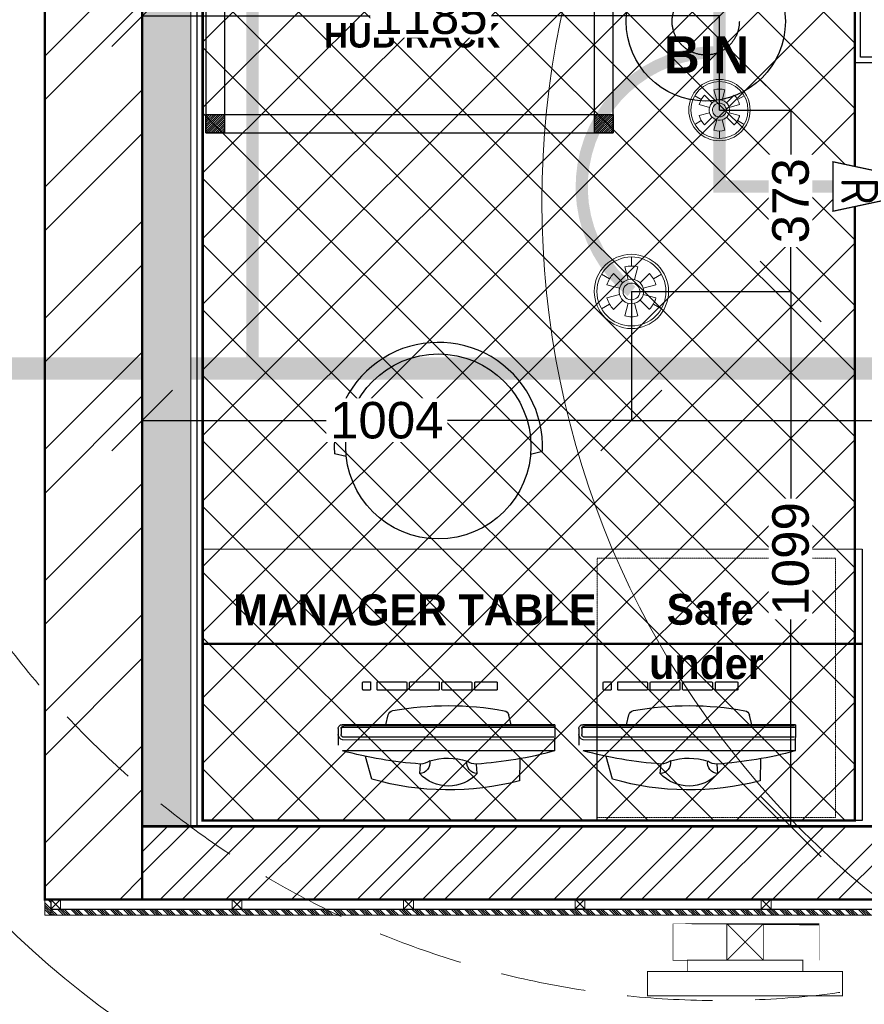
# Model space of a CAD drawing. Header units: millimetres. Extents: x -115221 to 194496, y -122556 to 375476.
# Tile 21 of 169: x 100137 to 101871, y -108062 to -106040. Entities that reach past the tile are written whole.
import ezdxf

# ---------------------------------------------------------------- set-up
doc = ezdxf.new("R2010")
doc.units = ezdxf.units.MM
doc.set_wipeout_variables(frame=1)
doc.header["$PDMODE"] = 3
doc.header["$PDSIZE"] = -100
for name, pattern in [('CONTINOUS', [0]), ('Dash2', [3, 1.5, -1.5]), ('DASHED', [0.75, 0.5, -0.25]), ('DASHED2', [0.375, 0.25, -0.125]), ('L1-1 08-30-2012$0$HIDDENX2', [0.75, 0.5, -0.25])]:
    doc.linetypes.add(name, pattern=pattern)
for name, color, linetype, lineweight in [('Ceiling', 6, 'Continuous', 13), ('FA-PENDANT SPRINKLER', 210, 'Continuous', 0), ('FA-PENDANT SPRINKLER COVERAGR AREA', 6, 'Continuous', 0), ('FA-UPRIGHT SPRINKLER', 1, 'Continuous', 0), ('FA-UPRIGHT SPRINKLER COVERAGE AREA', 1, 'Continuous', 0), ('PARTITION LAYOUT', 36, 'CONTINOUS', 18), ('PENDENT SPRINKLER', 6, 'Continuous', 0), ('SPRINKLER DIM', 5, 'Continuous', 0), ('SPRINKLER FLEXIBLE PIPE', 5, 'Continuous', 0), ('SPRINKLER PIPE', 1, 'Continuous', 0)]:
    doc.layers.add(name, color=color, linetype=linetype, lineweight=lineweight)
for name, color, linetype in [('FUR R0', 8, 'Continuous'), ('WWDS CEILING', 8, 'Continuous'), ('WWDS FURNITURE LAYOUT', 8, 'Continuous')]:
    doc.layers.add(name, color=color, linetype=linetype)
doc.styles.add('2MM', font='GOTHICB.TTF')
doc.styles.add('Civil Dim', font='isocp.shx', dxfattribs={"height": 6})
doc.styles.add('har', font='GOTHICB.TTF')
doc.styles.get("Standard").update_dxf_attribs({"font": 'arial.ttf'})
doc.dimstyles.new('PLU DIM', dxfattribs={"dimtxt": 75, "dimasz": 125, "dimexe": 0.1, "dimexo": 0.1, "dimgap": 0.09, "dimtad": 0, "dimtoh": 1, "dimdec": 0, "dimzin": 0, "dimdsep": 46, "dimtxsty": 'Standard', "dimblk": 'OBLIQUE', "dimcen": 0.09, "dimclrd": 150, "dimclre": 150, "dimclrt": 1, "dimadec": 0, "dimazin": 0, "dimtfac": 1, "dimtdec": 0, "dimtofl": 0, "dimtmove": 1, "dimatfit": 3, "dimldrblk": 'OBLIQUE', "dimfxl": 1, "dimtfill": 1, "dimfrac": 1, "dimtolj": 1, "dimtzin": 0, "dimarcsym": 0})
pattern_1 = [(315.00478241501, (-1707085.583079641, -2849989.468763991), (13.46925977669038, 13.47150849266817), []), (315.00478241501, (-1707085.582704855, -2849993.958893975), (13.46925977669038, 13.47150849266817), []), (315.00478241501, (-1707085.582330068, -2849998.44902396), (13.46925977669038, 13.47150849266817), []), (315.00478241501, (-1707085.581955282, -2850002.939163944), (13.46925977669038, 13.47150849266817), [])]

# ---------------------------------------------------------------- blocks, each defined once
blk = doc.blocks.new('CHAIR')
at = {"layer": 'FUR R0'}
for p, q in [((-7.219994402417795, 7.961883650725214), (-7.465651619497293, 8.984123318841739)), ((-7.219994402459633, -7.961883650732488), (-7.465651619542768, -8.984123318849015))]:
    blk.add_line(p, q, dxfattribs=at)
blk.add_circle((-8, 0), 8, dxfattribs=at)
blk.add_arc((-8, 0), 9, 86.59623081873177, 273.4037691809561, dxfattribs=at)
blk = doc.blocks.new('pc1')
for p, q in [((-15103.63520704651, 8174.24106099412), (-15108.17470299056, 8157.680881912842)), ((-15102.78592536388, 8174.008254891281), (-15107.32542130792, 8157.448075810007)), ((-15102.57226607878, 8173.912031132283), (-15107.09256067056, 8157.421898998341)), ((-15101.81072438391, 8173.775161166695), (-15106.36767483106, 8157.151307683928)), ((-15101.58746442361, 8173.713960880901), (-15106.14441486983, 8157.090107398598)), ((-15101.58746442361, 8173.713960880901), (-15103.6352070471, 8174.241060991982)), ((-15101.71976557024, 8173.669152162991), (-15106.2202468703, 8157.251299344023)), ((-15104.98520962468, 8171.70521863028), (-15106.72506536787, 8172.145604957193)), ((-15102.52132381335, 8170.307221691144), (-15101.80467531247, 8169.903635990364)), ((-15107.0657840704, 8168.694450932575), (-15106.33305415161, 8168.43759189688)), ((-15108.29739229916, 8164.201517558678), (-15107.53610541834, 8164.048834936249)), ((-15109.76479172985, 8160.598010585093), (-15108.11490631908, 8159.594600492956)), ((-15105.21055547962, 8160.496846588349), (-15104.38828248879, 8160.478581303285)), ((-15106.5260509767, 8156.872685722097), (-15107.83199660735, 8157.230673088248)), ((-15106.45709394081, 8157.094233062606), (-15106.92151463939, 8157.221126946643))]:
    blk.add_line(p, q)
for points in [[(-15099.92272896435, 8166.590889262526), (-15099.47331435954, 8168.230161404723, 0.4142135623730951), (-15099.5165819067, 8168.306113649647), (-15100.0530709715, 8168.453194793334, 0.4142135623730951), (-15100.12902321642, 8168.409927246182), (-15100.57843782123, 8166.770655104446, 0.4142135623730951), (-15100.53517027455, 8166.694702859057), (-15099.99868120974, 8166.547621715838, 0.4142135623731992)], [(-15100.62544998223, 8164.027663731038), (-15100.02078305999, 8166.233229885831, 0.4142135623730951), (-15100.06405060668, 8166.309182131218), (-15100.60053967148, 8166.456263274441, 0.4142135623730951), (-15100.67649191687, 8166.412995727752), (-15101.28115883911, 8164.207429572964, 0.4142135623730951), (-15101.23789129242, 8164.131477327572), (-15100.70140222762, 8163.984396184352, 0.4142135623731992)], [(-15101.3199998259, 8161.494243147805), (-15100.71533290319, 8163.699809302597, 0.4142135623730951), (-15100.75860044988, 8163.775761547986), (-15101.29508951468, 8163.922842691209, 0.414213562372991), (-15101.37104176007, 8163.879575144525), (-15101.97570868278, 8161.674008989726, 0.4142135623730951), (-15101.93244113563, 8161.598056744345), (-15101.39595207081, 8161.45097560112, 0.414213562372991)], [(-15102.0145496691, 8158.960822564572), (-15101.4098827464, 8161.166388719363, 0.4142135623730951), (-15101.45315029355, 8161.242340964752), (-15101.98963935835, 8161.389422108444, 0.4142135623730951), (-15102.06559160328, 8161.346154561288), (-15102.67025852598, 8159.140588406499, 0.4142135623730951), (-15102.6269909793, 8159.064636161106), (-15102.09050191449, 8158.917555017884, 0.4142135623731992)], [(-15102.3250543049, 8157.828234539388), (-15102.18614433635, 8158.334918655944, 0.4142135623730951), (-15102.22941188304, 8158.410870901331), (-15102.76590094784, 8158.557952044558, 0.4142135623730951), (-15102.84185319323, 8158.514684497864), (-15102.98076316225, 8158.008000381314, 0.4142135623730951), (-15102.93749561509, 8157.932048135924), (-15102.40100655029, 8157.784966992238, 0.4142135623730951)]]:
    blk.add_lwpolyline(points, format="xyb", close=True)
for centre, radius, start, end in [((-15075.46451654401, 8157.616602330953), 32.71024960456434, 149.4537359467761, 160.6818457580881), ((-15087.0629029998, 8160.795965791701), 22.70275177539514, 150.0050609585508, 180.4995932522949), ((-15102.03327498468, 8169.497710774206), 0.4658681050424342, 355.0388986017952, 60.61365404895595), ((-15126.58021392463, 8171.628497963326), 25.10511454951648, 334.3022441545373, 355.0388986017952), ((-15105.58679395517, 8165.873756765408), 3.184921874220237, 117.6696185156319, 211.6715242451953), ((-15106.23350864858, 8168.495290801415), 0.8557728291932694, 166.5424153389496, 265.9154820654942), ((-15105.17261972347, 8168.09497181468), 1.2099572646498, 163.5506819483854, 202.001137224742), ((-15111.40427332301, 8167.468451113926), 5.112745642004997, 327.399358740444, 1.941784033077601), ((-15107.4798966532, 8163.948440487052), 0.8557728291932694, 63.42566067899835, 162.7987274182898), ((-15106.36316740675, 8163.751828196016), 1.2099572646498, 127.3400055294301, 165.7904608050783), ((-15075.46451654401, 8157.616602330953), 32.71024960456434, 168.6592970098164, 179.8874068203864), ((-15104.37793663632, 8160.944334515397), 0.4658681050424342, 268.7274887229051, 334.3022441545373), ((-15106.85955410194, 8157.447160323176), 0.4658681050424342, 179.8874068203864, 254.6705713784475), ((-15106.85955410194, 8157.447160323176), 0.234371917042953, 186.1875349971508, 254.6705713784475), ((-15106.44394376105, 8157.172214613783), 0.3105787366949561, 254.6705713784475, 344.6705713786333), ((-15106.40179494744, 8157.266905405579), 0.1822175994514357, 249.7543152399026, 355.0868730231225), ((-15106.44394376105, 8157.172214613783), 0.079082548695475, 254.6705713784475, 344.6705713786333)]:
    blk.add_arc(centre, radius, start, end)
blk = doc.blocks.new('AGRGERGEGERGERG')
at = {"layer": 'FUR R0'}
h = blk.add_hatch(dxfattribs=at)
h.set_pattern_fill('ANSI31', color=256, scale=25.33333333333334, angle=-89.99999999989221)
h.set_pattern_definition([(315.0000000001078, (16607934.91756353, 28221293.72795425), (2.239171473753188, 2.239171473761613), [])])
h.paths.add_polyline_path([(1720369.242476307, 2827576.516373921), (1720369.242476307, 2827538.516373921), (1720331.242476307, 2827538.516373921), (1720331.242476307, 2827576.516373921)])
h.paths.add_polyline_path([(1720939.242476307, 2827576.516373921), (1720939.242476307, 2827538.516373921), (1720901.242476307, 2827538.516373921), (1720901.242476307, 2827576.516373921)])
h.paths.add_polyline_path([(1720939.242476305, 2828374.516373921), (1720939.242476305, 2828336.516373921), (1720901.242476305, 2828336.516373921), (1720901.242476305, 2828374.516373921)])
h.paths.add_polyline_path([(1720369.242476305, 2828374.516373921), (1720369.242476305, 2828336.516373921), (1720331.242476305, 2828336.516373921), (1720331.242476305, 2828374.516373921)])
h = blk.add_hatch(dxfattribs=at)
h.set_pattern_fill('ANSI31', color=256, scale=20)
h.set_pattern_definition([(45, (0, 0), (-44.90128060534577, 44.90128060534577), [])])
h.paths.add_polyline_path([(1720647.909142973, 2827639.849707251), (1720850.57580964, 2827639.849707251), (1720850.575809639, 2828197.183040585), (1720647.909142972, 2828197.183040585)])
for points in [[(1720331.242476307, 2827538.516373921), (1720939.242476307, 2827538.516373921), (1720939.242476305, 2828374.516373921), (1720331.242476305, 2828374.516373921)], [(1720369.242476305, 2828374.516373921), (1720369.242476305, 2828336.516373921), (1720331.242476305, 2828336.516373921), (1720331.242476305, 2828374.516373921)], [(1720939.242476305, 2828374.516373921), (1720939.242476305, 2828336.516373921), (1720901.242476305, 2828336.516373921), (1720901.242476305, 2828374.516373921)], [(1720369.242476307, 2827576.516373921), (1720901.242476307, 2827576.516373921), (1720901.242476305, 2828336.516373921), (1720369.242476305, 2828336.516373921)], [(1720369.242476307, 2827576.516373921), (1720369.242476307, 2827538.516373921), (1720331.242476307, 2827538.516373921), (1720331.242476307, 2827576.516373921)], [(1720939.242476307, 2827576.516373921), (1720939.242476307, 2827538.516373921), (1720901.242476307, 2827538.516373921), (1720901.242476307, 2827576.516373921)]]:
    blk.add_lwpolyline(points, close=True, dxfattribs=at)
at = {"layer": 'FUR R0', "const_width": 5.066666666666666}
blk.add_lwpolyline([(1720647.909142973, 2827639.849707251), (1720850.57580964, 2827639.849707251), (1720850.575809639, 2828197.183040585), (1720647.909142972, 2828197.183040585)], close=True, dxfattribs=at)
at = {"layer": 'FUR R0', "style": '2MM'}
for s, p in [('6KVA', (1720648.995036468, 2827787.18348516)), ('UPS', (1720777.57332788, 2827834.638277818))]:
    blk.add_text(s, height=75.99999999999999, rotation=90.00000000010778, dxfattribs=at).set_placement(p)
at = {"layer": 'FUR R0', "insert": (1720557.277016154, 2827635.076309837, 0.00082557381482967), "char_height": 50.66666666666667, "width": 632.1508291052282, "attachment_point": 3, "rotation": 270.0000000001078, "style": 'har'}
blk.add_mtext('\\pxqc;HUB RACK', dxfattribs=at)
blk = doc.blocks.new('WOODEN BLOCK')
at = {"layer": 'PARTITION LAYOUT', "color": 8, "linetype": 'Continuous', "lineweight": 0, "ltscale": 8}
for p, q in [((1004420.846672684, -614217.1088275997), (1004419.246672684, -614218.7088275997)), ((1004419.246672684, -614217.1088275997), (1004420.846672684, -614218.7088275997))]:
    blk.add_line(p, q, dxfattribs=at)
blk.add_lwpolyline([(1004419.246672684, -614217.1088275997), (1004420.846672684, -614217.1088275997), (1004420.846672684, -614218.7088275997), (1004419.246672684, -614218.7088275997)], close=True, dxfattribs=at)
blk = doc.blocks.new('FUR R0')
at = {"layer": 'WWDS FURNITURE LAYOUT'}
h = blk.add_hatch(color=8, dxfattribs=at)
h.dxf.hatch_style = 1
h.paths.add_polyline_path([(-8699.481601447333, -40.14047192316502), (-8699.981601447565, -40.14047192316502), (-8699.981601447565, -5900.522254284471), (-8799.981601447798, -5900.522254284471), (-8799.981601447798, 59.85952807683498), (-8700.481601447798, 59.85952807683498)])
h = blk.add_hatch(dxfattribs=at)
h.set_pattern_fill('ANSI32', color=8, scale=20, angle=180)
h.set_pattern_definition([(225, (1670971.060043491, 2824817.446781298), (134.7038418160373, -134.7038418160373), []), (225, (1670881.257443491, 2824817.446781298), (134.7038418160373, -134.7038418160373), [])])
h.paths.add_polyline_path([(-8799.981601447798, -3120.331363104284), (-8999.981601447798, -3120.331363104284), (-8999.981601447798, -6050.522254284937), (-8799.981601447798, -6050.522254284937)])
h = blk.add_hatch(dxfattribs=at)
h.set_pattern_fill('ANSI32', color=8, scale=10, angle=180)
h.set_pattern_definition([(225, (1979671.920858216, 2798471.852543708), (67.35192090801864, -67.35192090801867), []), (225, (1979627.019558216, 2798471.852543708), (67.35192090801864, -67.35192090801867), [])])
h.paths.add_polyline_path([(-6775.008279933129, -5900.522254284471), (-8799.981601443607, -5900.522254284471), (-8799.981601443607, -6050.522254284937), (-6775.008279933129, -6050.522254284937)])
at = {"layer": 'WWDS FURNITURE LAYOUT', "linetype": 'Continuous', "lineweight": 0, "ltscale": 8, "transparency": 33554687}
h = blk.add_hatch(dxfattribs=at)
h.set_pattern_fill('ANSI34', color=8, angle=630.00478241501)
h.set_pattern_definition(pattern_1)
h.paths.add_polyline_path([(-8999.947527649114, -6050.522254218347), (-8999.947495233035, -6082.965091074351), (-8987.505447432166, -6082.965091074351), (-8987.505479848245, -6050.522254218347)])
h = blk.add_hatch(dxfattribs=at)
h.set_pattern_fill('ANSI34', color=8, angle=630.00478241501)
h.set_pattern_definition(pattern_1)
h.paths.add_polyline_path([(-8987.505447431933, -6082.96521390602), (-8987.504319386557, -6070.488776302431), (-6775.007148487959, -6070.508898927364), (-6775.006105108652, -6083.00889886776)])
at = {"layer": 'WWDS FURNITURE LAYOUT', "color": 8}
blk.add_lwpolyline([(-7335.356601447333, 604.859528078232), (-7187.981601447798, 604.8595280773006), (-7187.981601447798, 97.64092000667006), (-6841.927000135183, 97.64092000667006), (-6841.927000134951, -907.433548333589), (-5212.583087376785, -907.4335483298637), (-5212.582449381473, -234.3501083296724), (-5074.801217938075, -234.349172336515), (-5074.801217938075, -907.4218697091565), (-4040.612984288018, -907.4218697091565), (-4040.61204834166, -1045.196161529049), (-6979.70883521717, -1045.177901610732), (-6979.708835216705, -52.14047192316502), (-8687.981601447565, -52.14047192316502), (-8687.9816014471, -3702.687521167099), (-7764.583079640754, -3702.687521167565), (-7764.583079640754, -3840.468763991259), (-8687.981601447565, -3840.468763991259), (-8687.981601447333, -5900.52225428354), (-6775.000131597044, -5900.522254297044)], dxfattribs=at)
for points, const_width in [([(-8699.481601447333, -40.14047192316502), (-8699.981601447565, -40.14047192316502), (-8699.981601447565, -5900.522254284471), (-8799.981601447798, -5900.522254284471), (-8799.981601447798, 59.85952807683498), (-8700.481601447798, 59.85952807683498)], 2), ([(-8799.981601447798, -3120.331363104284), (-8999.981601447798, -3120.331363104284), (-8999.981601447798, -6050.522254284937), (-8799.981601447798, -6050.522254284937)], 5), ([(-6775.008279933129, -5900.522254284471), (-8799.981601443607, -5900.522254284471), (-8799.981601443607, -6050.522254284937), (-6775.008279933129, -6050.522254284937)], 5), ([(-7710.500065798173, -6100.522254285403), (-7710.500065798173, -6175.522254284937), (-7410.500065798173, -6175.522254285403), (-7410.500065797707, -6100.522254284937)], 1), ([(-7600.000065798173, -6100.522254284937), (-7525.000065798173, -6100.522254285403), (-7525.000065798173, -6175.522254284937), (-7600.000065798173, -6175.522254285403)], 2), ([(-7444.000065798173, -6175.522254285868), (-7444.000065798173, -6198.522254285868), (-7681.000065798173, -6198.522254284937), (-7681.000065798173, -6175.522254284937)], 2), ([(-7762.500065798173, -6198.522254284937), (-7762.500065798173, -6248.522254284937), (-7362.500065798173, -6248.522254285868), (-7362.500065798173, -6198.522254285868)], 2)]:
    blk.add_lwpolyline(points, close=True, dxfattribs=dict(at, const_width=const_width))
for points in [[(-7802.583079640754, -3911.914762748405), (-7175.583079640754, -3911.914762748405), (-7175.583079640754, -4332.696005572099), (-7337.364322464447, -4332.696005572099), (-7337.364322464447, -4073.696005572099), (-7802.583079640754, -4073.696005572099)], [(-7790.583079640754, -3923.914762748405), (-7187.583079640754, -3923.914762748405), (-7187.583079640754, -4320.696005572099), (-7325.364322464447, -4320.696005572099), (-7325.364322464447, -4061.696005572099), (-7790.583079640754, -4061.696005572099)], [(-7865.993051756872, -5526.733840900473), (-8675.981601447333, -5525.727044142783), (-8675.981601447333, -5888.522254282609), (-7865.993051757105, -5888.522254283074)]]:
    blk.add_lwpolyline(points, close=True, dxfattribs=at)
at = {"layer": 'WWDS FURNITURE LAYOUT', "color": 8, "ltscale": 50}
blk.add_lwpolyline([(-8675.981601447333, -5330.45633863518), (-7322.000131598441, -5331.188920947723), (-7322.000131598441, -5888.52225428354), (-8675.981601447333, -5888.522254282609)], close=True, dxfattribs=at)
at = {"layer": 'WWDS FURNITURE LAYOUT', "color": 8, "linetype": 'DASHED2', "lineweight": 0}
blk.add_lwpolyline([(-7377.010522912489, -5350.025874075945), (-7865.803763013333, -5349.726400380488), (-7865.993051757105, -5882.089099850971), (-7377.006412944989, -5882.359659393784)], close=True, dxfattribs=at)
at = {"layer": 'WWDS FURNITURE LAYOUT', "color": 8, "linetype": 'L1-1 08-30-2012$0$HIDDENX2', "lineweight": 30, "ltscale": 5, "const_width": 5.079999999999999}
blk.add_lwpolyline([(-8675.981601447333, -5525.522253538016), (-7322.000131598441, -5525.522253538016)], dxfattribs=at)
at = {"layer": 'WWDS FURNITURE LAYOUT', "color": 8, "linetype": 'Continuous', "lineweight": 0, "ltscale": 8, "transparency": 33554687}
for points in [[(-8999.947527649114, -6050.522254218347), (-8999.947495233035, -6082.965091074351), (-8987.505447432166, -6082.965091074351), (-8987.505479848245, -6050.522254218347)], [(-8987.505447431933, -6082.96521390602), (-8987.504319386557, -6070.488776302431), (-6775.007148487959, -6070.508898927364), (-6775.006105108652, -6083.00889886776)]]:
    blk.add_lwpolyline(points, close=True, dxfattribs=at)
at = {"layer": 'WWDS FURNITURE LAYOUT', "color": 8, "ltscale": 3, "transparency": 33554687}
blk.add_lwpolyline([(-6775.008279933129, -6050.512931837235), (-8987.506620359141, -6050.522241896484), (-8987.504319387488, -6070.488776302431), (-6775.006323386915, -6070.542519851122)], close=True, dxfattribs=at)
at = {"layer": 'WWDS FURNITURE LAYOUT', "color": 8, "const_width": 2}
for points in [[(-7525.000065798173, -6175.522254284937), (-7600.000065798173, -6100.522254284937)], [(-7525.000065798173, -6100.522254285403), (-7600.000065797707, -6175.522254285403)]]:
    blk.add_lwpolyline(points, dxfattribs=at)
at = {"layer": 'WWDS FURNITURE LAYOUT', "color": 8, "ltscale": 200}
blk.add_circle((-7643.219815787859, -4247.426633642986), 163.4561699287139, dxfattribs=at)
at = {"layer": 'WWDS FURNITURE LAYOUT', "color": 8, "linetype": 'Dash2', "ltscale": 200}
blk.add_circle((-7643.219815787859, -4247.426633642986), 68.94945300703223, dxfattribs=at)
at = {"layer": 'WWDS FURNITURE LAYOUT', "color": 8, "rotation": 90}
blk.add_blockref('AGRGERGEGERGERG', (2819705.171534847, -1724807.711240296, -0.00082557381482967), dxfattribs=at)
at = {"layer": 'WWDS FURNITURE LAYOUT', "color": 8, "linetype": 'DASHED2', "xscale": 23.75000000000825, "yscale": 23.75000000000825, "zscale": 23.75000000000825, "rotation": 270.7292639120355}
blk.add_blockref('CHAIR', (-8189.732817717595, -5310.188920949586), dxfattribs=at)
at = {"layer": 'WWDS FURNITURE LAYOUT', "color": 8, "xscale": -25.33333333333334, "yscale": 25.33333333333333, "zscale": 25.33333333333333, "rotation": 254.6180777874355}
for p in [(-106124.7400004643, 418102.3289329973), (-105630.7400004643, 418102.3289329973)]:
    blk.add_blockref('pc1', p, dxfattribs=at)
at = {"layer": 'WWDS FURNITURE LAYOUT', "color": 8, "linetype": 'Continuous', "lineweight": 0, "transparency": 33554687, "xscale": -12.50000004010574, "yscale": 12.50000004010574, "zscale": 12.50000004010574, "rotation": 270.00478241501}
for p in [(7669794.325887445, -12560670.21682139), (7670166.365223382, -12560670.22585855, 8.524511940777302e-07), (7670518.491770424, -12560669.98907113), (7670870.618306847, -12560669.62506964, -8.524511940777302e-07), (7671252.657681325, -12560670.09509605)]:
    blk.add_blockref('WOODEN BLOCK', p, dxfattribs=at)
at = {"layer": 'WWDS FURNITURE LAYOUT', "color": 8, "style": 'har'}
for s, height, rotation, p in [('BIN', 76, 0.03323403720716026, (-7729.171656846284, -4353.856835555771, -3.14376252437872e-08)), ('Safe', 63.33308, 359.9489749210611, (-7723.641811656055, -5486.438060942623)), ('MANAGER TABLE', 63.49999999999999, 359.9978394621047, (-8613.038140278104, -5487.6328008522)), ('under', 63.33308, 359.9489749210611, (-7759.390054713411, -5597.776723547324))]:
    blk.add_text(s, height=height, rotation=rotation, dxfattribs=at).set_placement(p)
blk = doc.blocks.new('A$C2c19c177')
at = {"layer": 'Ceiling', "transparency": 33554687}
h = blk.add_hatch(dxfattribs=at)
h.set_pattern_fill('ANSI37', color=8, scale=30)
h.set_pattern_definition([(45, (-1707285.601478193, -2853039.393185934), (-67.35192090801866, 67.35192090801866), []), (135, (-1707285.601478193, -2853039.393185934), (-67.35192090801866, -67.35192090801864), [])])
h.paths.add_polyline_path([(-8876, -6902.393185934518), (-8002.601478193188, -6902.393185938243), (-8002.601478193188, -7123.620427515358), (-7537.382721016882, -7123.620427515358), (-7537.382721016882, -8938.446676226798), (-8875.999999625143, -8938.446676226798)])
at = {"layer": 'Ceiling', "color": 8, "transparency": 33554687, "const_width": 5}
blk.add_lwpolyline([(-8876, -6902.393185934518), (-8002.601478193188, -6902.393185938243), (-8002.601478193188, -7123.620427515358), (-7537.382721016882, -7123.620427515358), (-7537.382721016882, -8938.446676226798), (-8875.999999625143, -8938.446676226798)], close=True, dxfattribs=at)
blk = doc.blocks.new('UPRIGHT SPRINKLER')
at = {"color": 1}
for p, q in [((-0.2125554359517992, 0.7932676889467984), (-0.4383394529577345, 1.635905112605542)), ((0, 1.69361359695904), (9.313225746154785e-10, 2.308468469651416)), ((0.4383394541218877, 1.635905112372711), (0.2125554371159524, 0.7932676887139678)), ((-1.466712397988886, 0.8468067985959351), (-1.999192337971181, 1.154234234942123)), ((-0.5807122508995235, 0.5807122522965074), (-1.197565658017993, 1.197565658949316)), ((1.197565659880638, 1.197565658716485), (0.5807122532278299, 0.5807122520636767)), ((1.466712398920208, 0.8468067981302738), (1.999192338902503, 1.154234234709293)), ((-0.7932676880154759, 0.2125554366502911), (-1.63590511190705, 0.438339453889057)), ((1.635905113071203, 0.4383394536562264), (0.793267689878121, 0.2125554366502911)), ((-0.7932676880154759, -0.2125554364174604), (-1.63590511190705, -0.4383394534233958)), ((-0.5807122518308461, -0.5807122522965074), (-1.197565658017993, -1.197565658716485)), ((-0.2125554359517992, -0.7932676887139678), (-0.4383394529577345, -1.635905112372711)), ((0.4383394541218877, -1.635905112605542), (0.2125554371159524, -0.7932676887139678)), ((1.635905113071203, -0.438339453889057), (0.7932676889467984, -0.2125554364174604)), ((-1.466712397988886, -0.8468067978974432), (-1.999192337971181, -1.154234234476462)), ((1.466712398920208, -0.8468067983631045), (1.999192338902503, -1.154234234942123)), ((0, -1.693613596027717), (9.313225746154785e-10, -2.308468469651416))]:
    blk.add_line(p, q, dxfattribs=at)
for radius in [2.480314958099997, 2.304539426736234]:
    blk.add_circle((0, 0), radius, dxfattribs=at)
at = {"color": 1, "extrusion": (0, 0, -1)}
for major_axis, ratio, start_param, end_param in [((-1.466712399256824, 0.8468067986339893), 0.9999999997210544, 0.7853981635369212, 1.308996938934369), ((-0.7112243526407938, 0.4106255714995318), 0.9999999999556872, 1.570796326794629, 7.853981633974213), ((-0.4851149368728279, 0.2800812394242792), 0.9999999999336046, 1.570796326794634, 7.853981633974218)]:
    blk.add_ellipse((0, 0), major_axis=major_axis, ratio=ratio, start_param=start_param, end_param=end_param, dxfattribs=at)
at = {"color": 1, "extrusion": (0, 0, -0.9999999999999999)}
for major_axis, ratio, start_param, end_param in [((-1.466712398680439, 0.8468067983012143), 0.9999999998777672, 6.021385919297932, 6.544984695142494), ((-1.466712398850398, 0.8468067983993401), 0.9999999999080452, 1.83259571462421, 2.356194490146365), ((0.8468067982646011, 1.466712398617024), 0.9999999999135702, 3.403392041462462, 3.926990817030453), ((0.8468067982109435, 1.466712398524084), 0.9999999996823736, 2.356194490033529, 2.879793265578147)]:
    blk.add_ellipse((0, 0), major_axis=major_axis, ratio=ratio, start_param=start_param, end_param=end_param, dxfattribs=at)
at = {"color": 1}
blk.add_rational_spline([(1.635905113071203, -0.4383394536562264), (1.518452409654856, -0.8766789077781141), (1.197565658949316, -1.197565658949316), (0.8891389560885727, -0.8891389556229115), (0.5807122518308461, -0.5807122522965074)], [1, 0.9659258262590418, 1, 1, 1], degree=2, knots=[0, 0, 0, 0.5235987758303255, 0.5235987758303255, 1.523598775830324, 1.523598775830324, 1.523598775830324], dxfattribs=at)
blk = doc.blocks.new('US')
at = {"layer": 'FA-UPRIGHT SPRINKLER COVERAGE AREA', "color": 1, "linetype": 'DASHED2', "ltscale": 700}
blk.add_circle((0, 0), 1828.8, dxfattribs=at)
at = {"layer": 'FA-UPRIGHT SPRINKLER', "color": 4, "xscale": 25.4, "yscale": 25.4, "zscale": 25.4}
blk.add_blockref('UPRIGHT SPRINKLER', (0, 0), dxfattribs=at)
blk = doc.blocks.new('A$C3F5C5B28')
at = {"layer": 'FA-PENDANT SPRINKLER'}
for p, q in [((2.291927e-10, 2.731287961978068), (3.883542e-10, 3.72286344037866)), ((-0.3427878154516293, 1.279301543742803), (-0.7069093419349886, 2.638221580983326)), ((0.7069093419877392, 2.638221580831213), (0.3427878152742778, 1.27930154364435)), ((-2.365364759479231, 1.365643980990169), (-3.224094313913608, 1.861431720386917)), ((-0.936513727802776, 0.9365137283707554), (-1.931312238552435, 1.931312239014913)), ((1.93131223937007, 1.931312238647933), (0.9365137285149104, 0.9365137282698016)), ((2.365364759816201, 1.365643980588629), (3.224094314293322, 1.86143171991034)), ((-1.279301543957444, 0.3427878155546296), (-2.638221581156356, 0.7069093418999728)), ((2.638221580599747, 0.7069093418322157), (1.279301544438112, 0.3427878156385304)), ((-1.279301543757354, -0.3427878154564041), (-2.638221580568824, -0.706909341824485)), ((-0.9365137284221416, -0.9365137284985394), (-1.931312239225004, -1.931312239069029)), ((2.638221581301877, -0.7069093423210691), (1.279301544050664, -0.3427878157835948)), ((-2.365364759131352, -1.365643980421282), (-3.224094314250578, -1.86143171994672)), ((-0.3427878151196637, -1.27930154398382), (-0.7069093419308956, -2.63822158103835)), ((0.7069093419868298, -2.638221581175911), (0.3427878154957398, -1.27930154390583)), ((2.365364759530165, -1.365643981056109), (3.224094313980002, -1.861431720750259)), ((2.264642e-10, -2.731287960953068), (3.919922e-10, -3.72286344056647))]:
    blk.add_line(p, q, dxfattribs=at)
at = {"layer": 'FA-PENDANT SPRINKLER', "ltscale": 50}
for radius in [4, 3.716527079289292]:
    blk.add_circle((0, 0), radius, dxfattribs=at)
at = {"layer": 'FA-PENDANT SPRINKLER', "extrusion": (0, 0, -1)}
for major_axis, ratio, start_param, end_param in [((-2.365364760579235, 1.365643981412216), 0.9999999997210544, 0.7853981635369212, 1.308996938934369), ((-2.3653647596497, 1.365643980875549), 0.9999999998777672, 6.021385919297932, 6.544984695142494), ((-2.365364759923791, 1.365643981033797), 0.9999999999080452, 1.83259571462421, 2.356194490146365), ((-0.7823440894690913, 0.4516865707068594), 0.9999999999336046, 1.570796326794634, 7.853981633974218), ((1.365643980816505, 2.365364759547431), 0.9999999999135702, 3.403392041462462, 3.926990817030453), ((1.36564398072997, 2.365364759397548), 0.9999999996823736, 2.356194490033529, 2.879793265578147)]:
    blk.add_ellipse((0, 0), major_axis=major_axis, ratio=ratio, start_param=start_param, end_param=end_param, dxfattribs=at)
at = {"layer": 'FA-PENDANT SPRINKLER', "extrusion": (0, 0, -0.9999999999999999)}
blk.add_ellipse((0, 0), major_axis=(-1.146990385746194, 0.6622152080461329), ratio=0.9999999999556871, start_param=1.570796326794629, end_param=7.853981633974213, dxfattribs=at)
at = {"layer": 'FA-PENDANT SPRINKLER'}
blk.add_rational_spline([(2.638221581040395, -0.7069093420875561), (2.448805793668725, -1.413818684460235), (1.931312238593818, -1.931312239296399), (1.433912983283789, -1.433912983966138), (0.9365137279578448, -0.9365137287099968)], [1, 0.9659258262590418, 1, 1, 1], degree=2, knots=[0, 0, 0, 0.5235987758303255, 0.5235987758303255, 1.523598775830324, 1.523598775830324, 1.523598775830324], dxfattribs=at)
blk = doc.blocks.new('pen')
at = {"layer": 'FA-PENDANT SPRINKLER', "xscale": 0.75, "yscale": 0.75, "zscale": 0.75}
blk.add_blockref('A$C3F5C5B28', (45602.32606005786, -38877.24894775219), dxfattribs=at)
blk = doc.blocks.new('PENDENT SPRINKLER BELOW')
at = {"layer": 'FA-PENDANT SPRINKLER COVERAGR AREA', "color": 6, "ltscale": 22}
blk.add_circle((0, 3.638e-12), 72, dxfattribs=at)
at = {"layer": 'FA-PENDANT SPRINKLER'}
blk.add_blockref('pen', (-45602.32606005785, 38877.24894775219), dxfattribs=at)
blk = doc.blocks.new('A$C5D0E0437')
at = {"color": 5}
blk.add_wipeout([(0, -1.0000000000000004), (0, 1), (-4.685278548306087, 2.000000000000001), (-4.685278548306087, -2)], dxfattribs=at)
at = {"layer": 'SPRINKLER PIPE', "const_width": 0.1}
blk.add_lwpolyline([(-4.685278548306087, -2), (-4.685278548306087, 2), (0, 1), (0, -1)], close=True, dxfattribs=at)
at = {"layer": 'SPRINKLER PIPE', "linetype": 'ByBlock', "insert": (-1.018748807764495, 0.746921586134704), "char_height": 3, "width": 2.334554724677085, "attachment_point": 1, "rotation": 270, "style": 'Civil Dim'}
blk.add_mtext('R', dxfattribs=at)
blk = doc.blocks.new('_Oblique')
at = {"color": 0, "linetype": 'ByBlock', "lineweight": -2}
blk.add_line((-0.5, -0.5), (0.5, 0.5), dxfattribs=at)
blk = doc.blocks.new('*D508')
at = {"layer": 'Defpoints', "color": 0, "transparency": 16777216}
for p in [(100388.4579976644, -106598.109856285), (101392.6565923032, -106598.109856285), (100388.4579976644, -106863.1031615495)]:
    blk.add_point(p, dxfattribs=at)
at = {"layer": 'SPRINKLER DIM', "color": 150, "lineweight": -2, "transparency": 16777216}
for p, q in [((100388.4579976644, -106598.209856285), (100388.4579976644, -106863.2031615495)), ((101392.6565923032, -106598.209856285), (101392.6565923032, -106863.2031615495)), ((100388.4579976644, -106863.1031615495), (100782.1623836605, -106863.1031615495)), ((101392.6565923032, -106863.1031615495), (100998.9522063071, -106863.1031615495))]:
    blk.add_line(p, q, dxfattribs=at)
at = {"layer": 'SPRINKLER DIM', "color": 150, "lineweight": -2, "transparency": 16777216, "xscale": 125, "yscale": 125, "zscale": 125, "rotation": 180}
blk.add_blockref('_Oblique', (100388.4579976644, -106863.1031615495), dxfattribs=at)
at = {"layer": 'SPRINKLER DIM', "color": 150, "lineweight": -2, "transparency": 16777216, "xscale": 125, "yscale": 125, "zscale": 125}
blk.add_blockref('_Oblique', (101392.6565923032, -106863.1031615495), dxfattribs=at)
at = {"layer": 'SPRINKLER DIM', "color": 1, "transparency": 16777216, "insert": (100890.5572949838, -106863.1031615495), "char_height": 75, "attachment_point": 5, "bg_fill": 3, "box_fill_scale": 1.1, "bg_fill_color": 256, "bg_fill_true_color": 13158600, "bg_fill_transparency": 0}
blk.add_mtext('\\A1;1004', dxfattribs=at)
blk = doc.blocks.new('*D509')
at = {"layer": 'Defpoints', "color": 0, "transparency": 16777216}
for p in [(101392.6565923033, -106598.1098562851), (101392.6565922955, -107696.7217477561), (101719.7007004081, -107696.7217477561)]:
    blk.add_point(p, dxfattribs=at)
at = {"layer": 'SPRINKLER DIM', "color": 150, "lineweight": -2, "transparency": 16777216}
for p, q in [((101392.7565923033, -106598.1098562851), (101719.8007004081, -106598.1098562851)), ((101719.7007004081, -106598.1098562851), (101719.7007004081, -107038.7906724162)), ((101719.7007004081, -107696.7217477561), (101719.7007004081, -107256.040931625)), ((101392.7565922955, -107696.7217477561), (101719.8007004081, -107696.7217477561))]:
    blk.add_line(p, q, dxfattribs=at)
at = {"layer": 'SPRINKLER DIM', "color": 150, "lineweight": -2, "transparency": 16777216, "xscale": 125, "yscale": 125, "zscale": 125}
for p, rotation in [((101719.7007004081, -106598.1098562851), 90), ((101719.7007004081, -107696.7217477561), 270)]:
    blk.add_blockref('_Oblique', p, dxfattribs=dict(at, rotation=rotation))
at = {"layer": 'SPRINKLER DIM', "color": 1, "transparency": 16777216, "insert": (101719.7007004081, -107147.4158020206), "char_height": 75, "attachment_point": 5, "rotation": 90, "bg_fill": 3, "box_fill_scale": 1.1, "bg_fill_color": 256, "bg_fill_true_color": 13158600, "bg_fill_transparency": 0}
blk.add_mtext('\\A1;1099', dxfattribs=at)
blk = doc.blocks.new('*D510')
at = {"layer": 'Defpoints', "color": 0, "transparency": 16777216}
for p in [(100388.4579976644, -106032.4090520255), (100388.4579976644, -106225.6088251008), (101573.2734517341, -106225.6088251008)]:
    blk.add_point(p, dxfattribs=at)
at = {"layer": 'SPRINKLER DIM', "color": 150, "lineweight": -2, "transparency": 16777216}
for p, q in [((100388.4579976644, -106225.5088251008), (100388.4579976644, -106032.3090520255)), ((100388.4579976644, -106032.4090520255), (100872.0359566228, -106032.4090520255)), ((101573.2734517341, -106032.4090520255), (101089.6954927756, -106032.4090520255)), ((101573.2734517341, -106225.5088251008), (101573.2734517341, -106032.3090520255))]:
    blk.add_line(p, q, dxfattribs=at)
at = {"layer": 'SPRINKLER DIM', "color": 150, "lineweight": -2, "transparency": 16777216, "xscale": 125, "yscale": 125, "zscale": 125, "rotation": 180}
blk.add_blockref('_Oblique', (100388.4579976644, -106032.4090520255), dxfattribs=at)
at = {"layer": 'SPRINKLER DIM', "color": 150, "lineweight": -2, "transparency": 16777216, "xscale": 125, "yscale": 125, "zscale": 125}
blk.add_blockref('_Oblique', (101573.2734517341, -106032.4090520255), dxfattribs=at)
at = {"layer": 'SPRINKLER DIM', "color": 1, "transparency": 16777216, "insert": (100980.8657246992, -106032.4090520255), "char_height": 75, "attachment_point": 5, "bg_fill": 3, "box_fill_scale": 1.1, "bg_fill_color": 256, "bg_fill_true_color": 13158600, "bg_fill_transparency": 0}
blk.add_mtext('\\A1;1185', dxfattribs=at)
blk = doc.blocks.new('*D514')
at = {"layer": 'Defpoints', "color": 0, "transparency": 16777216}
for p in [(103037.8609769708, -106413.8462323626), (101392.6565923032, -106598.109856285), (103037.8609769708, -106863.1031615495)]:
    blk.add_point(p, dxfattribs=at)
at = {"layer": 'SPRINKLER DIM', "color": 150, "lineweight": -2, "transparency": 16777216}
for p, q in [((103037.8609769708, -106413.9462323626), (103037.8609769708, -106863.2031615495)), ((101392.6565923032, -106598.209856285), (101392.6565923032, -106863.2031615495)), ((101392.6565923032, -106863.1031615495), (102106.4290165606, -106863.1031615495)), ((103037.8609769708, -106863.1031615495), (102324.0885527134, -106863.1031615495))]:
    blk.add_line(p, q, dxfattribs=at)
at = {"layer": 'SPRINKLER DIM', "color": 150, "lineweight": -2, "transparency": 16777216, "xscale": 125, "yscale": 125, "zscale": 125, "rotation": 180}
blk.add_blockref('_Oblique', (101392.6565923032, -106863.1031615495), dxfattribs=at)
at = {"layer": 'SPRINKLER DIM', "color": 150, "lineweight": -2, "transparency": 16777216, "xscale": 125, "yscale": 125, "zscale": 125}
blk.add_blockref('_Oblique', (103037.8609769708, -106863.1031615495), dxfattribs=at)
at = {"layer": 'SPRINKLER DIM', "color": 1, "transparency": 16777216, "insert": (102215.258784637, -106863.1031615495), "char_height": 75, "attachment_point": 5, "bg_fill": 3, "box_fill_scale": 1.1, "bg_fill_color": 256, "bg_fill_true_color": 13158600, "bg_fill_transparency": 0}
blk.add_mtext('\\A1;1645', dxfattribs=at)
blk = doc.blocks.new('*D542')
at = {"layer": 'Defpoints', "color": 0, "transparency": 16777216}
for p in [(101573.2734517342, -106225.6088251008), (101392.6565923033, -106598.1098562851), (101719.7007004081, -106598.1098562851)]:
    blk.add_point(p, dxfattribs=at)
at = {"layer": 'SPRINKLER DIM', "color": 150, "lineweight": -2, "transparency": 16777216}
for p, q in [((101573.3734517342, -106225.6088251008), (101719.8007004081, -106225.6088251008)), ((101719.7007004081, -106225.6088251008), (101719.7007004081, -106328.9419191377)), ((101719.7007004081, -106598.1098562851), (101719.7007004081, -106494.7767622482)), ((101392.7565923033, -106598.1098562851), (101719.8007004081, -106598.1098562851))]:
    blk.add_line(p, q, dxfattribs=at)
at = {"layer": 'SPRINKLER DIM', "color": 150, "lineweight": -2, "transparency": 16777216, "xscale": 125, "yscale": 125, "zscale": 125}
for p, rotation in [((101719.7007004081, -106225.6088251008), 90), ((101719.7007004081, -106598.1098562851), 270)]:
    blk.add_blockref('_Oblique', p, dxfattribs=dict(at, rotation=rotation))
at = {"layer": 'SPRINKLER DIM', "color": 1, "transparency": 16777216, "insert": (101719.700700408, -106411.859340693), "char_height": 75, "attachment_point": 5, "rotation": 90, "bg_fill": 3, "box_fill_scale": 1.1, "bg_fill_color": 256, "bg_fill_true_color": 13158600, "bg_fill_transparency": 0}
blk.add_mtext('\\A1;373', dxfattribs=at)

msp = doc.modelspace()

# ---------------------------------------------------------------- linework, layer by layer
at = {"layer": 'SPRINKLER FLEXIBLE PIPE', "color": 5, "linetype": 'DASHED', "ltscale": 100, "const_width": 25}
msp.add_lwpolyline([(101573.2734517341, -106106.6104010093, 0.7137337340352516), (101392.6565923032, -106598.109856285)], format="xyb", dxfattribs=at)
at = {"layer": 'SPRINKLER PIPE', "const_width": 25.4}
for points in [[(101573.2734517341, -103409.9897965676), (101573.2734517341, -106382.6028217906), (105449.3283654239, -106382.6028217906)], [(108471.6600275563, -104741.4205602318), (100614.7025168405, -104741.4205602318), (100614.7025168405, -106756.4520315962)]]:
    msp.add_lwpolyline(points, dxfattribs=at)
at = {"layer": 'SPRINKLER PIPE', "linetype": 'DASHED', "ltscale": 200, "const_width": 46.1862020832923}
msp.add_lwpolyline([(99397.02448807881, -106756.4520315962), (108362.7777630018, -106756.4520315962)], dxfattribs=at)

# ---------------------------------------------------------------- block references
at = {"layer": 'FA-UPRIGHT SPRINKLER'}
msp.add_blockref('US', (101573.2734517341, -106225.6088251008), dxfattribs=at)
at = {"layer": 'PENDENT SPRINKLER', "color": 4, "xscale": 25.4, "yscale": 25.4, "zscale": 25.4}
for p in [(103498.7765238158, -104427.1697135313), (103037.8609769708, -106413.8462323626), (101392.6565923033, -106598.109856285)]:
    msp.add_blockref('PENDENT SPRINKLER BELOW', p, dxfattribs=at)
at = {"layer": 'WWDS CEILING'}
msp.add_blockref('A$C2c19c177', (109388.4579976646, -98746.27507152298), dxfattribs=at)
at = {"layer": 'WWDS FURNITURE LAYOUT'}
msp.add_blockref('FUR R0', (109188.4395991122, -101796.1994934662), dxfattribs=at)

# ---------------------------------------------------------------- next in the draw order: block references
at = {"layer": 'SPRINKLER PIPE', "xscale": 25.4, "yscale": 25.4, "zscale": 25.4}
msp.add_blockref('A$C5D0E0437', (101925.2429038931, -106382.6028217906), dxfattribs=at)

# ---------------------------------------------------------------- next in the draw order: dimensions: what is measured, and where the dimension line sits
at = {"layer": 'SPRINKLER DIM'}
for base, p1, p2, picture, middle in [((100388.4579976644, -106032.4090520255), (101573.2734517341, -106225.6088251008), (100388.4579976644, -106225.6088251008), '*D510', (100980.8657246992, -106032.4090520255)), ((100388.4579976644, -106863.1031615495), (101392.6565923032, -106598.109856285), (100388.4579976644, -106598.109856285), '*D508', (100890.5572949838, -106863.1031615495))]:
    dim = msp.add_linear_dim(base=base, p1=p1, p2=p2, dimstyle='PLU DIM', dxfattribs=at)
    dim.commit()
    dim.dimension.update_dxf_attribs({"geometry": picture, "text_midpoint": middle})

# ---------------------------------------------------------------- next in the draw order: dimensions: what is measured, and where the dimension line sits
dim = msp.add_linear_dim(base=(101719.7007004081, -107696.7217477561), p1=(101392.6565923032, -106598.109856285), p2=(101392.6565922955, -107696.7217477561), angle=90, dimstyle='PLU DIM', dxfattribs=at)
dim.commit()
dim.dimension.update_dxf_attribs({"geometry": '*D509', "text_midpoint": (101719.7007004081, -107147.4158020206)})

# ---------------------------------------------------------------- next in the draw order: dimensions: what is measured, and where the dimension line sits
dim = msp.add_linear_dim(base=(103037.8609769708, -106863.1031615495), p1=(101392.6565923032, -106598.109856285), p2=(103037.8609769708, -106413.8462323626), dimstyle='PLU DIM', dxfattribs=at)
dim.commit()
dim.dimension.update_dxf_attribs({"geometry": '*D514', "text_midpoint": (102215.258784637, -106863.1031615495)})

# ---------------------------------------------------------------- next in the draw order: dimensions: what is measured, and where the dimension line sits
dim = msp.add_linear_dim(base=(101719.7007004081, -106598.1098562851), p1=(101573.2734517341, -106225.6088251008), p2=(101392.6565923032, -106598.109856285), angle=90, dimstyle='PLU DIM', dxfattribs=at)
dim.commit()
dim.dimension.update_dxf_attribs({"geometry": '*D542', "text_midpoint": (101719.700700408, -106411.859340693)})

doc.saveas('drawing.dxf')
